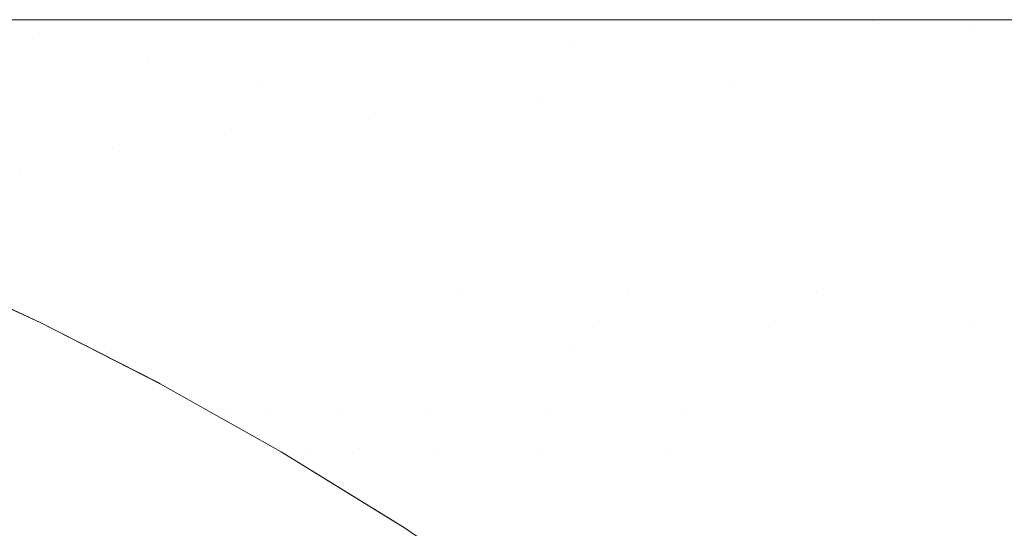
# Model space of a CAD drawing. Header units: centimetres. Extents: x -17.1 to 18.2, y 3.4 to 5.2.
# Tile 168 of 256: x -5.27786 to -5.26227, y 5.19216 to 5.20021. Entities that reach past the tile are written whole.
import ezdxf

# ---------------------------------------------------------------- set-up
doc = ezdxf.new("R2010")
doc.units = ezdxf.units.CM
doc.header["$LTSCALE"] = 2.54
doc.layers.add('Lucido design-1', color=7, linetype='Continuous')

# ---------------------------------------------------------------- blocks, each defined once
blk = doc.blocks.new('Gruppo-4-1')
at = {"color": 7, "linetype": 'Continuous', "lineweight": 9}
for points, invisible_edges in [([(18.147234, 5.200144, -1872.31239), (18.147234, 5.200212, -1872.315514), (-17.020308, 5.200212, -1872.315514), (-17.020308, 5.200144, -1872.31239)], 8), ([(-17.020308, 5.200212, -1872.315514), (6.292262, 5.200212, -1872.515514), (-5.165337, 5.200212, -1872.515514)], 9), ([(-5.165337, 5.200212, -1872.515514), (-5.16604, 5.200212, -1872.515517), (-17.020308, 5.200212, -1872.315514)], 10), ([(-5.16604, 5.200212, -1872.515517), (-5.16949, 5.200212, -1872.515612), (-17.020308, 5.200212, -1872.315514)], 10), ([(6.292262, 5.200212, -1872.515514), (-17.020308, 5.200212, -1872.315514), (18.147234, 5.200212, -1872.315514)], 9), ([(-17.020308, 5.200212, -1872.315514), (-5.173109, 5.200212, -1872.515859), (-5.173872, 5.200212, -1872.515942)], 9), ([(-5.16949, 5.200212, -1872.515612), (-5.173109, 5.200212, -1872.515859), (-17.020308, 5.200212, -1872.315514)], 10), ([(-5.173872, 5.200212, -1872.515942), (-5.176745, 5.200212, -1872.516257), (-17.020308, 5.200212, -1872.315514)], 10), ([(-5.176745, 5.200212, -1872.516257), (-5.180403, 5.200212, -1872.516812), (-17.020308, 5.200212, -1872.315514)], 10), ([(-5.180403, 5.200212, -1872.516812), (-5.184086, 5.200212, -1872.517528), (-17.020308, 5.200212, -1872.315514)], 10), ([(-5.184086, 5.200212, -1872.517528), (-5.1878, 5.200212, -1872.518411), (-17.020308, 5.200212, -1872.315514)], 10), ([(-5.1878, 5.200212, -1872.518411), (-5.191547, 5.200212, -1872.519469), (-17.020308, 5.200212, -1872.315514)], 10), ([(-5.191547, 5.200212, -1872.519469), (-5.195333, 5.200212, -1872.52071), (-17.020308, 5.200212, -1872.315514)], 10), ([(-5.195333, 5.200212, -1872.52071), (-5.19916, 5.200212, -1872.522144), (-17.020308, 5.200212, -1872.315514)], 10), ([(-5.19916, 5.200212, -1872.522144), (-5.203033, 5.200212, -1872.523784), (-17.020308, 5.200212, -1872.315514)], 10), ([(-5.203033, 5.200212, -1872.523784), (-5.206954, 5.200212, -1872.525642), (-17.020308, 5.200212, -1872.315514)], 10), ([(-5.206954, 5.200212, -1872.525642), (-5.210927, 5.200212, -1872.527734), (-17.020308, 5.200212, -1872.315514)], 10), ([(-5.210927, 5.200212, -1872.527734), (-5.214954, 5.200212, -1872.530076), (-17.020308, 5.200212, -1872.315514)], 10), ([(-5.214954, 5.200212, -1872.530076), (-5.219036, 5.200212, -1872.532687), (-17.020308, 5.200212, -1872.315514)], 10), ([(-5.219036, 5.200212, -1872.532687), (-5.223174, 5.200212, -1872.535588), (-17.020308, 5.200212, -1872.315514)], 10), ([(-5.223174, 5.200212, -1872.535588), (-5.227368, 5.200212, -1872.538801), (-17.020308, 5.200212, -1872.315514)], 10), ([(-5.227368, 5.200212, -1872.538801), (-5.231614, 5.200212, -1872.542352), (-17.020308, 5.200212, -1872.315514)], 10), ([(-5.231614, 5.200212, -1872.542352), (-5.235911, 5.200212, -1872.546267), (-17.020308, 5.200212, -1872.315514)], 10), ([(-5.235911, 5.200212, -1872.546267), (-5.240251, 5.200212, -1872.550574), (-17.020308, 5.200212, -1872.315514)], 10), ([(-17.020308, 5.200212, -1872.315514), (-5.253434, 5.200212, -1872.566163), (-5.25783, 5.200212, -1872.57235)], 9), ([(-5.240251, 5.200212, -1872.550574), (-5.244627, 5.200212, -1872.555306), (-17.020308, 5.200212, -1872.315514)], 10), ([(-5.25783, 5.200212, -1872.57235), (-5.262055, 5.200212, -1872.578864), (-17.020308, 5.200212, -1872.315514)], 10), ([(-5.262055, 5.200212, -1872.578864), (-5.265101, 5.200212, -1872.584026), (-5.26636, 5.200212, -1872.586159), (-17.020308, 5.200212, -1872.315514)], 12), ([(-5.244627, 5.200212, -1872.555306), (-5.244807, 5.200212, -1872.555518), (-5.249026, 5.200212, -1872.560491), (-17.020308, 5.200212, -1872.315514)], 12), ([(-5.249026, 5.200212, -1872.560491), (-5.253434, 5.200212, -1872.566163), (-17.020308, 5.200212, -1872.315514)], 10), ([(-17.020308, 5.200212, -1872.915514), (-17.020308, 5.200212, -1872.315514), (-5.274647, 5.200212, -1872.60256), (-5.278548, 5.200212, -1872.61169)], 10), ([(-5.26636, 5.200212, -1872.586159), (-5.27057, 5.200212, -1872.594052), (-17.020308, 5.200212, -1872.315514)], 10), ([(-5.27057, 5.200212, -1872.594052), (-5.274647, 5.200212, -1872.60256), (-17.020308, 5.200212, -1872.315514)], 10), ([(-17.020308, 5.200144, -1872.31239), (-17.020308, 5.200117, -1872.311152), (18.147234, 5.200117, -1872.311152), (18.147234, 5.200144, -1872.31239)], 10), ([(18.147234, 5.200117, -1872.311152), (-17.020308, 5.200117, -1872.311152), (-17.020308, 5.199831, -1872.306798), (18.147234, 5.199831, -1872.306798)], 5), ([(-5.264354, 5.2002, -1872.585035), (-5.281298, 5.2002, -1872.622132), (-5.278548, 5.200212, -1872.61169), (-5.274647, 5.200212, -1872.60256)], 11), ([(-5.264354, 5.2002, -1872.585035), (-5.263575, 5.200163, -1872.586061), (-5.280385, 5.200163, -1872.622867), (-5.281298, 5.2002, -1872.622132)], 15), ([(-5.279473, 5.200102, -1872.623601), (-5.280385, 5.200163, -1872.622867), (-5.263575, 5.200163, -1872.586061), (-5.262796, 5.200102, -1872.587088)], 15), ([(-5.262796, 5.200102, -1872.587088), (-5.262018, 5.200017, -1872.588113), (-5.278562, 5.200017, -1872.624335), (-5.279473, 5.200102, -1872.623601)], 15), ([(-5.274647, 5.200212, -1872.60256), (-5.27057, 5.200212, -1872.594052), (-5.264354, 5.2002, -1872.585035)], 10), ([(-5.27057, 5.200212, -1872.594052), (-5.26636, 5.200212, -1872.586159), (-5.264354, 5.2002, -1872.585035)], 10), ([(-5.26636, 5.200212, -1872.586159), (-5.265101, 5.200212, -1872.584026), (-5.264354, 5.2002, -1872.585035)], 10), ([(-5.264354, 5.2002, -1872.585035), (-5.265101, 5.200212, -1872.584026), (-5.262055, 5.200212, -1872.578864)], 9), ([(-5.262055, 5.200212, -1872.578864), (-5.25783, 5.200212, -1872.57235), (-5.24357, 5.200163, -1872.558013), (-5.264354, 5.2002, -1872.585035)], 14), ([(-5.24357, 5.200163, -1872.558013), (-5.263575, 5.200163, -1872.586061), (-5.264354, 5.2002, -1872.585035)], 11), ([(-5.262796, 5.200102, -1872.587088), (-5.263575, 5.200163, -1872.586061), (-5.24357, 5.200163, -1872.558013), (-5.24295, 5.200102, -1872.559262)], 15), ([(-5.262796, 5.200102, -1872.587088), (-5.24295, 5.200102, -1872.559262), (-5.252428, 5.200017, -1872.573214)], 11), ([(-5.252428, 5.200017, -1872.573214), (-5.262018, 5.200017, -1872.588113), (-5.262796, 5.200102, -1872.587088)], 11), ([(-5.288712, 5.199907, -1872.668203), (-5.289711, 5.200017, -1872.66782), (-5.278562, 5.200017, -1872.624335), (-5.277653, 5.199907, -1872.625067)], 15), ([(-5.277653, 5.199907, -1872.625067), (-5.278562, 5.200017, -1872.624335), (-5.262018, 5.200017, -1872.588113), (-5.261241, 5.199907, -1872.589136)], 15), ([(18.147234, 5.199831, -1872.306798), (-17.020308, 5.199831, -1872.306798), (-17.020308, 5.199356, -1872.302461), (18.147234, 5.199356, -1872.302461)], 5), ([(-5.277653, 5.199907, -1872.625067), (-5.276745, 5.199774, -1872.625798), (-5.287714, 5.199774, -1872.668586), (-5.288712, 5.199907, -1872.668203)], 15), ([(-5.286633, 5.199604, -1872.668982), (-5.287714, 5.199774, -1872.668586), (-5.276745, 5.199774, -1872.625798), (-5.275839, 5.199616, -1872.626528)], 15), ([(-5.269132, 5.199774, -1872.606961), (-5.277653, 5.199907, -1872.625067), (-5.261241, 5.199907, -1872.589136)], 11), ([(-5.269132, 5.199774, -1872.606961), (-5.276745, 5.199774, -1872.625798), (-5.277653, 5.199907, -1872.625067)], 11), ([(-5.275839, 5.199616, -1872.626528), (-5.276745, 5.199774, -1872.625798), (-5.269132, 5.199774, -1872.606961), (-5.268288, 5.199616, -1872.607844)], 15), ([(-5.261241, 5.199907, -1872.589136), (-5.260466, 5.199774, -1872.590158), (-5.269132, 5.199774, -1872.606961)], 11), ([(-5.268288, 5.199616, -1872.607844), (-5.269132, 5.199774, -1872.606961), (-5.260466, 5.199774, -1872.590158), (-5.259692, 5.199616, -1872.591178)], 15), ([(-5.281111, 5.199434, -1872.647572), (-5.286633, 5.199604, -1872.668982), (-5.275839, 5.199616, -1872.626528)], 11), ([(-5.275839, 5.199616, -1872.626528), (-5.274935, 5.199434, -1872.627256), (-5.281111, 5.199434, -1872.647572)], 11), ([(-5.268288, 5.199616, -1872.607844), (-5.267446, 5.199434, -1872.608725), (-5.274935, 5.199434, -1872.627256), (-5.275839, 5.199616, -1872.626528)], 15), ([(-5.259692, 5.199616, -1872.591178), (-5.258921, 5.199434, -1872.592194), (-5.267446, 5.199434, -1872.608725), (-5.268288, 5.199616, -1872.607844)], 15), ([(18.147234, 5.199356, -1872.302461), (-17.020308, 5.199356, -1872.302461), (-17.020308, 5.198693, -1872.298149), (18.147234, 5.198693, -1872.298149)], 5), ([(-5.280159, 5.199228, -1872.64813), (-5.281111, 5.199434, -1872.647572), (-5.274935, 5.199434, -1872.627256), (-5.274034, 5.199228, -1872.627981)], 15), ([(-5.274034, 5.199228, -1872.627981), (-5.274935, 5.199434, -1872.627256), (-5.267446, 5.199434, -1872.608725), (-5.266607, 5.199228, -1872.609603)], 15), ([(-5.266607, 5.199228, -1872.609603), (-5.267446, 5.199434, -1872.608725), (-5.258921, 5.199434, -1872.592194), (-5.258151, 5.199228, -1872.593208)], 15), ([(-5.274034, 5.199228, -1872.627981), (-5.273136, 5.198999, -1872.628705), (-5.27921, 5.198999, -1872.648687), (-5.280159, 5.199228, -1872.64813)], 15), ([(-5.269598, 5.198999, -1872.619356), (-5.274034, 5.199228, -1872.627981), (-5.266607, 5.199228, -1872.609603)], 11), ([(-5.269598, 5.198999, -1872.619356), (-5.273136, 5.198999, -1872.628705), (-5.274034, 5.199228, -1872.627981)], 11), ([(-5.266607, 5.199228, -1872.609603), (-5.26577, 5.198999, -1872.610478), (-5.269598, 5.198999, -1872.619356)], 11), ([(-5.261687, 5.198999, -1872.602093), (-5.266607, 5.199228, -1872.609603), (-5.258151, 5.199228, -1872.593208)], 11), ([(-5.261687, 5.198999, -1872.602093), (-5.26577, 5.198999, -1872.610478), (-5.266607, 5.199228, -1872.609603)], 11), ([(-5.278265, 5.198746, -1872.649242), (-5.27921, 5.198999, -1872.648687), (-5.273136, 5.198999, -1872.628705), (-5.272241, 5.198746, -1872.629425)], 15), ([(-5.272241, 5.198746, -1872.629425), (-5.273136, 5.198999, -1872.628705), (-5.269598, 5.198999, -1872.619356), (-5.268732, 5.198746, -1872.620154)], 15), ([(-5.268732, 5.198746, -1872.620154), (-5.269598, 5.198999, -1872.619356), (-5.26577, 5.198999, -1872.610478), (-5.264936, 5.198746, -1872.61135)], 15), ([(-5.264936, 5.198746, -1872.61135), (-5.26577, 5.198999, -1872.610478), (-5.261687, 5.198999, -1872.602093), (-5.260888, 5.198746, -1872.603035)], 15), ([(18.147234, 5.198693, -1872.298149), (-17.020308, 5.198693, -1872.298149), (-17.020308, 5.197842, -1872.29387), (18.147234, 5.197842, -1872.29387)], 5), ([(-5.278265, 5.198746, -1872.649242), (-5.277324, 5.19847, -1872.649794), (-5.281788, 5.19847, -1872.670858), (-5.282767, 5.198746, -1872.670483)], 15), ([(-5.274511, 5.19847, -1872.63977), (-5.278265, 5.198746, -1872.649242), (-5.272241, 5.198746, -1872.629425)], 11), ([(-5.274511, 5.19847, -1872.63977), (-5.277324, 5.19847, -1872.649794), (-5.278265, 5.198746, -1872.649242)], 11), ([(-5.272241, 5.198746, -1872.629425), (-5.27135, 5.19847, -1872.630143), (-5.274511, 5.19847, -1872.63977)], 11), ([(-5.268732, 5.198746, -1872.620154), (-5.26787, 5.19847, -1872.620949), (-5.27135, 5.19847, -1872.630143), (-5.272241, 5.198746, -1872.629425)], 15), ([(-5.264936, 5.198746, -1872.61135), (-5.264106, 5.19847, -1872.612218), (-5.26787, 5.19847, -1872.620949), (-5.268732, 5.198746, -1872.620154)], 15), ([(-5.260888, 5.198746, -1872.603035), (-5.260091, 5.19847, -1872.603973), (-5.264106, 5.19847, -1872.612218), (-5.264936, 5.198746, -1872.61135)], 15), ([(-5.280813, 5.19817, -1872.671232), (-5.281788, 5.19847, -1872.670858), (-5.277324, 5.19847, -1872.649794), (-5.276386, 5.19817, -1872.650345)], 15), ([(-5.276386, 5.19817, -1872.650345), (-5.277324, 5.19847, -1872.649794), (-5.274511, 5.19847, -1872.63977), (-5.273597, 5.19817, -1872.640404)], 15), ([(-5.273597, 5.19817, -1872.640404), (-5.274511, 5.19847, -1872.63977), (-5.27135, 5.19847, -1872.630143), (-5.270462, 5.19817, -1872.630858)], 15), ([(-5.270462, 5.19817, -1872.630858), (-5.27135, 5.19847, -1872.630143), (-5.26787, 5.19847, -1872.620949), (-5.267012, 5.19817, -1872.621741)], 15), ([(-5.267012, 5.19817, -1872.621741), (-5.26787, 5.19847, -1872.620949), (-5.264106, 5.19847, -1872.612218), (-5.263279, 5.19817, -1872.613083)], 15), ([(-5.263279, 5.19817, -1872.613083), (-5.264106, 5.19847, -1872.612218), (-5.260091, 5.19847, -1872.603973), (-5.259298, 5.19817, -1872.604906)], 15), ([(-5.277847, 5.197848, -1872.661098), (-5.280813, 5.19817, -1872.671232), (-5.276386, 5.19817, -1872.650345)], 11), ([(-5.277847, 5.197848, -1872.661098), (-5.279843, 5.197848, -1872.671604), (-5.280813, 5.19817, -1872.671232)], 11), ([(-5.276386, 5.19817, -1872.650345), (-5.275453, 5.197848, -1872.650892), (-5.277847, 5.197848, -1872.661098)], 11), ([(-5.273597, 5.19817, -1872.640404), (-5.272688, 5.197848, -1872.641035), (-5.275453, 5.197848, -1872.650892), (-5.276386, 5.19817, -1872.650345)], 15), ([(-5.270462, 5.19817, -1872.630858), (-5.269579, 5.197848, -1872.631569), (-5.272688, 5.197848, -1872.641035), (-5.273597, 5.19817, -1872.640404)], 15), ([(-5.267012, 5.19817, -1872.621741), (-5.266158, 5.197848, -1872.622529), (-5.269579, 5.197848, -1872.631569), (-5.270462, 5.19817, -1872.630858)], 15), ([(-5.263279, 5.19817, -1872.613083), (-5.262457, 5.197848, -1872.613943), (-5.266158, 5.197848, -1872.622529), (-5.267012, 5.19817, -1872.621741)], 15), ([(-5.259298, 5.19817, -1872.604906), (-5.258508, 5.197848, -1872.605835), (-5.262457, 5.197848, -1872.613943), (-5.263279, 5.19817, -1872.613083)], 15), ([(18.147234, 5.197842, -1872.29387), (-17.020308, 5.197842, -1872.29387), (-17.020308, 5.196805, -1872.289632), (18.147234, 5.196805, -1872.289632)], 5), ([(-5.278878, 5.197503, -1872.671974), (-5.279843, 5.197848, -1872.671604), (-5.277847, 5.197848, -1872.661098), (-5.276899, 5.197503, -1872.661556)], 15), ([(-5.276899, 5.197503, -1872.661556), (-5.277847, 5.197848, -1872.661098), (-5.275453, 5.197848, -1872.650892), (-5.274525, 5.197503, -1872.651437)], 15), ([(-5.274525, 5.197503, -1872.651437), (-5.275453, 5.197848, -1872.650892), (-5.272688, 5.197848, -1872.641035), (-5.271783, 5.197503, -1872.641663)], 15), ([(-5.271783, 5.197503, -1872.641663), (-5.272688, 5.197848, -1872.641035), (-5.269579, 5.197848, -1872.631569), (-5.2687, 5.197503, -1872.632276)], 15), ([(-5.2687, 5.197503, -1872.632276), (-5.269579, 5.197848, -1872.631569), (-5.266158, 5.197848, -1872.622529), (-5.265308, 5.197503, -1872.623312)], 15), ([(-5.265308, 5.197503, -1872.623312), (-5.266158, 5.197848, -1872.622529), (-5.262457, 5.197848, -1872.613943), (-5.261638, 5.197503, -1872.614799)], 15), ([(-5.261638, 5.197503, -1872.614799), (-5.262457, 5.197848, -1872.613943), (-5.258508, 5.197848, -1872.605835), (-5.257723, 5.197503, -1872.60676)], 15), ([(-5.276899, 5.197503, -1872.661556), (-5.275955, 5.197135, -1872.662013), (-5.277918, 5.197135, -1872.672342), (-5.278878, 5.197503, -1872.671974)], 15), ([(-5.274525, 5.197503, -1872.651437), (-5.273602, 5.197135, -1872.651978), (-5.275955, 5.197135, -1872.662013), (-5.276899, 5.197503, -1872.661556)], 15), ([(-5.271783, 5.197503, -1872.641663), (-5.270883, 5.197135, -1872.642287), (-5.273602, 5.197135, -1872.651978), (-5.274525, 5.197503, -1872.651437)], 15), ([(-5.2687, 5.197503, -1872.632276), (-5.267827, 5.197135, -1872.63298), (-5.270883, 5.197135, -1872.642287), (-5.271783, 5.197503, -1872.641663)], 15), ([(-5.265308, 5.197503, -1872.623312), (-5.264463, 5.197135, -1872.624092), (-5.267827, 5.197135, -1872.63298), (-5.2687, 5.197503, -1872.632276)], 15), ([(-5.261638, 5.197503, -1872.614799), (-5.260824, 5.197135, -1872.615651), (-5.264463, 5.197135, -1872.624092), (-5.265308, 5.197503, -1872.623312)], 15), ([(-5.2785, 5.196745, -1872.683192), (-5.279468, 5.197135, -1872.682916), (-5.277918, 5.197135, -1872.672342), (-5.276964, 5.196745, -1872.672708)], 15), ([(-5.276964, 5.196745, -1872.672708), (-5.277918, 5.197135, -1872.672342), (-5.275955, 5.197135, -1872.662013), (-5.275018, 5.196745, -1872.662466)], 15), ([(-5.275018, 5.196745, -1872.662466), (-5.275955, 5.197135, -1872.662013), (-5.273602, 5.197135, -1872.651978), (-5.272684, 5.196745, -1872.652517)], 15), ([(-5.272684, 5.196745, -1872.652517), (-5.273602, 5.197135, -1872.651978), (-5.270883, 5.197135, -1872.642287), (-5.269988, 5.196745, -1872.642908)], 15), ([(-5.269988, 5.196745, -1872.642908), (-5.270883, 5.197135, -1872.642287), (-5.267827, 5.197135, -1872.63298), (-5.266958, 5.196745, -1872.63368)], 15), ([(-5.266958, 5.196745, -1872.63368), (-5.267827, 5.197135, -1872.63298), (-5.264463, 5.197135, -1872.624092), (-5.263623, 5.196745, -1872.624867)], 15), ([(-5.263623, 5.196745, -1872.624867), (-5.264463, 5.197135, -1872.624092), (-5.260824, 5.197135, -1872.615651), (-5.260014, 5.196745, -1872.616497)], 15), ([(18.147234, 5.196805, -1872.289632), (-17.020308, 5.196805, -1872.289632), (-17.020308, 5.195584, -1872.285443), (18.147234, 5.195584, -1872.285443)], 5), ([(-5.2785, 5.196745, -1872.683192), (-5.277539, 5.196334, -1872.683467), (-5.27864, 5.196334, -1872.694045), (-5.279611, 5.196745, -1872.693861)], 15), ([(-5.276964, 5.196745, -1872.672708), (-5.276015, 5.196334, -1872.673072), (-5.277539, 5.196334, -1872.683467), (-5.2785, 5.196745, -1872.683192)], 15), ([(-5.275018, 5.196745, -1872.662466), (-5.274086, 5.196334, -1872.662917), (-5.276015, 5.196334, -1872.673072), (-5.276964, 5.196745, -1872.672708)], 15), ([(-5.272684, 5.196745, -1872.652517), (-5.271772, 5.196334, -1872.653052), (-5.274086, 5.196334, -1872.662917), (-5.275018, 5.196745, -1872.662466)], 15), ([(-5.269988, 5.196745, -1872.642908), (-5.269099, 5.196334, -1872.643525), (-5.271772, 5.196334, -1872.653052), (-5.272684, 5.196745, -1872.652517)], 15), ([(-5.266958, 5.196745, -1872.63368), (-5.266094, 5.196334, -1872.634375), (-5.269099, 5.196334, -1872.643525), (-5.269988, 5.196745, -1872.642908)], 15), ([(-5.263623, 5.196745, -1872.624867), (-5.262787, 5.196334, -1872.625637), (-5.266094, 5.196334, -1872.634375), (-5.266958, 5.196745, -1872.63368)], 15), ([(-5.260014, 5.196745, -1872.616497), (-5.25921, 5.196334, -1872.617339), (-5.262787, 5.196334, -1872.625637), (-5.263623, 5.196745, -1872.624867)], 15), ([(-5.278336, 5.1959, -1872.70484), (-5.279306, 5.196334, -1872.704748), (-5.27864, 5.196334, -1872.694045), (-5.277676, 5.1959, -1872.694228)], 15), ([(-5.277676, 5.1959, -1872.694228), (-5.27864, 5.196334, -1872.694045), (-5.277539, 5.196334, -1872.683467), (-5.276584, 5.1959, -1872.68374)], 15), ([(-5.276584, 5.1959, -1872.68374), (-5.277539, 5.196334, -1872.683467), (-5.276015, 5.196334, -1872.673072), (-5.275073, 5.1959, -1872.673433)], 15), ([(-5.275073, 5.1959, -1872.673433), (-5.276015, 5.196334, -1872.673072), (-5.274086, 5.196334, -1872.662917), (-5.27316, 5.1959, -1872.663365)], 15), ([(-5.27316, 5.1959, -1872.663365), (-5.274086, 5.196334, -1872.662917), (-5.271772, 5.196334, -1872.653052), (-5.270866, 5.1959, -1872.653584)], 15), ([(-5.270866, 5.1959, -1872.653584), (-5.271772, 5.196334, -1872.653052), (-5.269099, 5.196334, -1872.643525), (-5.268216, 5.1959, -1872.644138)], 15), ([(-5.268216, 5.1959, -1872.644138), (-5.269099, 5.196334, -1872.643525), (-5.266094, 5.196334, -1872.634375), (-5.265237, 5.1959, -1872.635066)], 15), ([(-5.265237, 5.1959, -1872.635066), (-5.266094, 5.196334, -1872.634375), (-5.262787, 5.196334, -1872.625637), (-5.261958, 5.1959, -1872.626402)], 15), ([(-5.261958, 5.1959, -1872.626402), (-5.262787, 5.196334, -1872.625637), (-5.25921, 5.196334, -1872.617339), (-5.258411, 5.1959, -1872.618175)], 15), ([(-5.279422, 5.196287, -1872.715514), (-5.277537, 5.195419, -1872.715514), (-5.277537, 5.195419, -1872.915514), (-5.278561, 5.195891, -1872.915514)], 10), ([(-5.278336, 5.1959, -1872.70484), (-5.277372, 5.195446, -1872.704931), (-5.277537, 5.195419, -1872.715514), (-5.279422, 5.196287, -1872.715514)], 11), ([(-5.278559, 5.195889, -1872.917076), (-5.277594, 5.195434, -1872.917076), (-5.277601, 5.195399, -1872.918638), (-5.278566, 5.195854, -1872.918638)], 15), ([(-5.278561, 5.195891, -1872.915514), (-5.277537, 5.195419, -1872.915514), (-5.277594, 5.195434, -1872.917076), (-5.278559, 5.195889, -1872.917076)], 14), ([(-5.277676, 5.1959, -1872.694228), (-5.276718, 5.195446, -1872.69441), (-5.277372, 5.195446, -1872.704931), (-5.278336, 5.1959, -1872.70484)], 15), ([(-5.276584, 5.1959, -1872.68374), (-5.275635, 5.195446, -1872.684011), (-5.276718, 5.195446, -1872.69441), (-5.277676, 5.1959, -1872.694228)], 15), ([(-5.275073, 5.1959, -1872.673433), (-5.274137, 5.195446, -1872.673792), (-5.275635, 5.195446, -1872.684011), (-5.276584, 5.1959, -1872.68374)], 15), ([(-5.27316, 5.1959, -1872.663365), (-5.272241, 5.195446, -1872.663809), (-5.274137, 5.195446, -1872.673792), (-5.275073, 5.1959, -1872.673433)], 15), ([(-5.270866, 5.1959, -1872.653584), (-5.269966, 5.195446, -1872.654112), (-5.272241, 5.195446, -1872.663809), (-5.27316, 5.1959, -1872.663365)], 15), ([(-5.268695, 5.195446, -1872.649385), (-5.270866, 5.1959, -1872.653584), (-5.268216, 5.1959, -1872.644138)], 11), ([(-5.268695, 5.195446, -1872.649385), (-5.269966, 5.195446, -1872.654112), (-5.270866, 5.1959, -1872.653584)], 11), ([(-5.268216, 5.1959, -1872.644138), (-5.267339, 5.195446, -1872.644746), (-5.268695, 5.195446, -1872.649385)], 11), ([(-5.265901, 5.195446, -1872.6402), (-5.268216, 5.1959, -1872.644138), (-5.265237, 5.1959, -1872.635066)], 11), ([(-5.265901, 5.195446, -1872.6402), (-5.267339, 5.195446, -1872.644746), (-5.268216, 5.1959, -1872.644138)], 11), ([(-5.265237, 5.1959, -1872.635066), (-5.264385, 5.195446, -1872.635752), (-5.265901, 5.195446, -1872.6402)], 11), ([(-5.262795, 5.195446, -1872.631404), (-5.265237, 5.1959, -1872.635066), (-5.261958, 5.1959, -1872.626402)], 11), ([(-5.262795, 5.195446, -1872.631404), (-5.264385, 5.195446, -1872.635752), (-5.265237, 5.1959, -1872.635066)], 11), ([(-5.261958, 5.1959, -1872.626402), (-5.261134, 5.195446, -1872.627162), (-5.262795, 5.195446, -1872.631404)], 11), ([(-5.278594, 5.195714, -1872.921758), (-5.277631, 5.19526, -1872.921758), (-5.277653, 5.195155, -1872.923315), (-5.278615, 5.195609, -1872.923315)], 15), ([(-5.278578, 5.195795, -1872.920199), (-5.277613, 5.195341, -1872.920199), (-5.277631, 5.19526, -1872.921758), (-5.278594, 5.195714, -1872.921758)], 15), ([(-5.278566, 5.195854, -1872.918638), (-5.277601, 5.195399, -1872.918638), (-5.277613, 5.195341, -1872.920199), (-5.278578, 5.195795, -1872.920199)], 15), ([(18.147234, 5.195584, -1872.285443), (-17.020308, 5.195584, -1872.285443), (-17.020308, 5.194181, -1872.281312), (18.147234, 5.194181, -1872.281312)], 5), ([(-5.278615, 5.195609, -1872.923315), (-5.277653, 5.195155, -1872.923315), (-5.27768, 5.195028, -1872.924868), (-5.278641, 5.195481, -1872.924868)], 15), ([(-5.278641, 5.195481, -1872.924868), (-5.27768, 5.195028, -1872.924868), (-5.277712, 5.194878, -1872.926419), (-5.278671, 5.19533, -1872.926419)], 15), ([(-5.277613, 5.195341, -1872.920199), (-5.277601, 5.195399, -1872.918638), (-5.275692, 5.194427, -1872.918638), (-5.275706, 5.19437, -1872.920199)], 15), ([(-5.275684, 5.194462, -1872.917076), (-5.275692, 5.194427, -1872.918638), (-5.277601, 5.195399, -1872.918638), (-5.277594, 5.195434, -1872.917076)], 15), ([(-5.277594, 5.195434, -1872.917076), (-5.277537, 5.195419, -1872.915514), (-5.275682, 5.194472, -1872.915514), (-5.275684, 5.194462, -1872.917076)], 13), ([(-5.277537, 5.195419, -1872.715514), (-5.277372, 5.195446, -1872.704931), (-5.276416, 5.19497, -1872.705021)], 11), ([(-5.277537, 5.195419, -1872.715514), (-5.275636, 5.194449, -1872.715514), (-5.275636, 5.194449, -1872.915514), (-5.275682, 5.194472, -1872.915514)], 10), ([(-5.275682, 5.194472, -1872.915514), (-5.277537, 5.195419, -1872.915514), (-5.277537, 5.195419, -1872.715514)], 10), ([(-5.276416, 5.19497, -1872.705021), (-5.275466, 5.194473, -1872.705111), (-5.275636, 5.194449, -1872.715514), (-5.277537, 5.195419, -1872.715514)], 11), ([(-5.276416, 5.19497, -1872.705021), (-5.277372, 5.195446, -1872.704931), (-5.276718, 5.195446, -1872.69441), (-5.275767, 5.19497, -1872.69459)], 15), ([(-5.275767, 5.19497, -1872.69459), (-5.276718, 5.195446, -1872.69441), (-5.275635, 5.195446, -1872.684011), (-5.274693, 5.19497, -1872.68428)], 15), ([(-5.274693, 5.19497, -1872.68428), (-5.275635, 5.195446, -1872.684011), (-5.274137, 5.195446, -1872.673792), (-5.273208, 5.19497, -1872.674148)], 15), ([(-5.273208, 5.19497, -1872.674148), (-5.274137, 5.195446, -1872.673792), (-5.272241, 5.195446, -1872.663809), (-5.271328, 5.19497, -1872.664251)], 15), ([(-5.271328, 5.19497, -1872.664251), (-5.272241, 5.195446, -1872.663809), (-5.269966, 5.195446, -1872.654112), (-5.269073, 5.19497, -1872.654636)], 15), ([(-5.269073, 5.19497, -1872.654636), (-5.269966, 5.195446, -1872.654112), (-5.268695, 5.195446, -1872.649385), (-5.266937, 5.194473, -1872.65051)], 15), ([(-5.268695, 5.195446, -1872.649385), (-5.267339, 5.195446, -1872.644746), (-5.265603, 5.194473, -1872.64595), (-5.266937, 5.194473, -1872.65051)], 15), ([(-5.26419, 5.194473, -1872.641482), (-5.265603, 5.194473, -1872.64595), (-5.267339, 5.195446, -1872.644746), (-5.265901, 5.195446, -1872.6402)], 15), ([(-5.265901, 5.195446, -1872.6402), (-5.264385, 5.195446, -1872.635752), (-5.2627, 5.194473, -1872.637109), (-5.26419, 5.194473, -1872.641482)], 15), ([(-5.261137, 5.194473, -1872.632835), (-5.2627, 5.194473, -1872.637109), (-5.264385, 5.195446, -1872.635752), (-5.262795, 5.195446, -1872.631404)], 15), ([(-5.262795, 5.195446, -1872.631404), (-5.261134, 5.195446, -1872.627162), (-5.259504, 5.194473, -1872.628665), (-5.261137, 5.194473, -1872.632835)], 15), ([(-5.278671, 5.19533, -1872.926419), (-5.277712, 5.194878, -1872.926419), (-5.277748, 5.194704, -1872.927965), (-5.278706, 5.195156, -1872.927965)], 15), ([(-5.277653, 5.195155, -1872.923315), (-5.277631, 5.19526, -1872.921758), (-5.275725, 5.194289, -1872.921758), (-5.275749, 5.194186, -1872.923315)], 15), ([(-5.275706, 5.19437, -1872.920199), (-5.275725, 5.194289, -1872.921758), (-5.277631, 5.19526, -1872.921758), (-5.277613, 5.195341, -1872.920199)], 15), ([(-5.278706, 5.195156, -1872.927965), (-5.277748, 5.194704, -1872.927965), (-5.27779, 5.194509, -1872.929507), (-5.278746, 5.194959, -1872.929507)], 15), ([(-5.275749, 5.194186, -1872.923315), (-5.275778, 5.19406, -1872.924868), (-5.27768, 5.195028, -1872.924868), (-5.277653, 5.195155, -1872.923315)], 15), ([(-5.278746, 5.194959, -1872.929507), (-5.27779, 5.194509, -1872.929507), (-5.277836, 5.19429, -1872.931044), (-5.27879, 5.194739, -1872.931044)], 15), ([(-5.277712, 5.194878, -1872.926419), (-5.27768, 5.195028, -1872.924868), (-5.275778, 5.19406, -1872.924868), (-5.275813, 5.193911, -1872.926419)], 15), ([(-5.275767, 5.19497, -1872.69459), (-5.274823, 5.194473, -1872.694769), (-5.275466, 5.194473, -1872.705111), (-5.276416, 5.19497, -1872.705021)], 15), ([(-5.274693, 5.19497, -1872.68428), (-5.273759, 5.194473, -1872.684547), (-5.274823, 5.194473, -1872.694769), (-5.275767, 5.19497, -1872.69459)], 15), ([(-5.273208, 5.19497, -1872.674148), (-5.272286, 5.194473, -1872.674502), (-5.273759, 5.194473, -1872.684547), (-5.274693, 5.19497, -1872.68428)], 15), ([(-5.271328, 5.19497, -1872.664251), (-5.270422, 5.194473, -1872.664689), (-5.272286, 5.194473, -1872.674502), (-5.273208, 5.19497, -1872.674148)], 15), ([(-5.269073, 5.19497, -1872.654636), (-5.268186, 5.194473, -1872.655157), (-5.270422, 5.194473, -1872.664689), (-5.271328, 5.19497, -1872.664251)], 15), ([(-5.266937, 5.194473, -1872.65051), (-5.268186, 5.194473, -1872.655157), (-5.269073, 5.19497, -1872.654636)], 11), ([(-5.275813, 5.193911, -1872.926419), (-5.275854, 5.19374, -1872.927965), (-5.277748, 5.194704, -1872.927965), (-5.277712, 5.194878, -1872.926419)], 15), ([(-5.27879, 5.194739, -1872.931044), (-5.277836, 5.19429, -1872.931044), (-5.277887, 5.194049, -1872.932576), (-5.278839, 5.194497, -1872.932576)], 15), ([(-5.27779, 5.194509, -1872.929507), (-5.277748, 5.194704, -1872.927965), (-5.275854, 5.19374, -1872.927965), (-5.275899, 5.193546, -1872.929507)], 15), ([(-5.275899, 5.193546, -1872.929507), (-5.27595, 5.19333, -1872.931044), (-5.277836, 5.19429, -1872.931044), (-5.27779, 5.194509, -1872.929507)], 15), ([(-5.273805, 5.193408, -1872.917076), (-5.273814, 5.193374, -1872.918638), (-5.275692, 5.194427, -1872.918638), (-5.275684, 5.194462, -1872.917076)], 15), ([(-5.275684, 5.194462, -1872.917076), (-5.275682, 5.194472, -1872.915514), (-5.275636, 5.194449, -1872.915514)], 9), ([(-5.275636, 5.194449, -1872.915514), (-5.273719, 5.19337, -1872.915514), (-5.273805, 5.193408, -1872.917076), (-5.275684, 5.194462, -1872.917076)], 14), ([(-5.274743, 5.193947, -1872.715514), (-5.275636, 5.194449, -1872.715514), (-5.275466, 5.194473, -1872.705111), (-5.274524, 5.193956, -1872.7052)], 14), ([(-5.274524, 5.193956, -1872.7052), (-5.275466, 5.194473, -1872.705111), (-5.274823, 5.194473, -1872.694769), (-5.273886, 5.193956, -1872.694946)], 15), ([(-5.273886, 5.193956, -1872.694946), (-5.274823, 5.194473, -1872.694769), (-5.273759, 5.194473, -1872.684547), (-5.272832, 5.193956, -1872.684811)], 15), ([(-5.272832, 5.193956, -1872.684811), (-5.273759, 5.194473, -1872.684547), (-5.272286, 5.194473, -1872.674502), (-5.271372, 5.193956, -1872.674853)], 15), ([(-5.271372, 5.193956, -1872.674853), (-5.272286, 5.194473, -1872.674502), (-5.270422, 5.194473, -1872.664689), (-5.269523, 5.193956, -1872.665123)], 15), ([(-5.269523, 5.193956, -1872.665123), (-5.270422, 5.194473, -1872.664689), (-5.268186, 5.194473, -1872.655157), (-5.267307, 5.193956, -1872.655673)], 15), ([(-5.267307, 5.193956, -1872.655673), (-5.268186, 5.194473, -1872.655157), (-5.266937, 5.194473, -1872.65051), (-5.265206, 5.19342, -1872.651617)], 15), ([(-5.266937, 5.194473, -1872.65051), (-5.265603, 5.194473, -1872.64595), (-5.263896, 5.19342, -1872.647135), (-5.265206, 5.19342, -1872.651617)], 15), ([(-5.262506, 5.19342, -1872.642743), (-5.263896, 5.19342, -1872.647135), (-5.265603, 5.194473, -1872.64595), (-5.26419, 5.194473, -1872.641482)], 15), ([(-5.26419, 5.194473, -1872.641482), (-5.2627, 5.194473, -1872.637109), (-5.261041, 5.19342, -1872.638444), (-5.262506, 5.19342, -1872.642743)], 15), ([(-5.259505, 5.19342, -1872.634243), (-5.261041, 5.19342, -1872.638444), (-5.2627, 5.194473, -1872.637109), (-5.261137, 5.194473, -1872.632835)], 15), ([(-5.273828, 5.193317, -1872.920199), (-5.273849, 5.193238, -1872.921758), (-5.275725, 5.194289, -1872.921758), (-5.275706, 5.19437, -1872.920199)], 15), ([(-5.275706, 5.19437, -1872.920199), (-5.275692, 5.194427, -1872.918638), (-5.273814, 5.193374, -1872.918638), (-5.273828, 5.193317, -1872.920199)], 15), ([(-5.273719, 5.19337, -1872.915514), (-5.275636, 5.194449, -1872.915514), (-5.274743, 5.193947, -1872.715514), (-5.273803, 5.193418, -1872.715514)], 10), ([(-5.275636, 5.194449, -1872.915514), (-5.275636, 5.194449, -1872.715514), (-5.274743, 5.193947, -1872.715514)], 9), ([(18.147234, 5.194181, -1872.281312), (-17.020308, 5.194181, -1872.281312), (-17.020308, 5.1926, -1872.277246), (18.147234, 5.1926, -1872.277246)], 5), ([(-5.277887, 5.194049, -1872.932576), (-5.277836, 5.19429, -1872.931044), (-5.27595, 5.19333, -1872.931044), (-5.276006, 5.193091, -1872.932576)], 15), ([(-5.273875, 5.193136, -1872.923315), (-5.273907, 5.193011, -1872.924868), (-5.275778, 5.19406, -1872.924868), (-5.275749, 5.194186, -1872.923315)], 15), ([(-5.275749, 5.194186, -1872.923315), (-5.275725, 5.194289, -1872.921758), (-5.273849, 5.193238, -1872.921758), (-5.273875, 5.193136, -1872.923315)], 15), ([(-5.276006, 5.193091, -1872.932576), (-5.276067, 5.192831, -1872.934101), (-5.277943, 5.193786, -1872.934101), (-5.277887, 5.194049, -1872.932576)], 15), ([(-5.275813, 5.193911, -1872.926419), (-5.275778, 5.19406, -1872.924868), (-5.273907, 5.193011, -1872.924868), (-5.273945, 5.192864, -1872.926419)], 15), ([(-5.273945, 5.192864, -1872.926419), (-5.273989, 5.192694, -1872.927965), (-5.275854, 5.19374, -1872.927965), (-5.275813, 5.193911, -1872.926419)], 15), ([(-5.273749, 5.19342, -1872.710397), (-5.274743, 5.193947, -1872.715514), (-5.274524, 5.193956, -1872.7052)], 11), ([(-5.273749, 5.19342, -1872.710397), (-5.273803, 5.193418, -1872.715514), (-5.274743, 5.193947, -1872.715514)], 9), ([(-5.274524, 5.193956, -1872.7052), (-5.27359, 5.19342, -1872.705288), (-5.273749, 5.19342, -1872.710397)], 11), ([(-5.273326, 5.19342, -1872.700194), (-5.274524, 5.193956, -1872.7052), (-5.273886, 5.193956, -1872.694946)], 11), ([(-5.273326, 5.19342, -1872.700194), (-5.27359, 5.19342, -1872.705288), (-5.274524, 5.193956, -1872.7052)], 11), ([(-5.272486, 5.19342, -1872.69008), (-5.273886, 5.193956, -1872.694946), (-5.272832, 5.193956, -1872.684811)], 11), ([(-5.273886, 5.193956, -1872.694946), (-5.272958, 5.19342, -1872.695122), (-5.273326, 5.19342, -1872.700194)], 11), ([(-5.272486, 5.19342, -1872.69008), (-5.272958, 5.19342, -1872.695122), (-5.273886, 5.193956, -1872.694946)], 11), ([(-5.272832, 5.193956, -1872.684811), (-5.271912, 5.19342, -1872.685074), (-5.272486, 5.19342, -1872.69008)], 11), ([(-5.271238, 5.19342, -1872.680112), (-5.272832, 5.193956, -1872.684811), (-5.271372, 5.193956, -1872.674853)], 11), ([(-5.271238, 5.19342, -1872.680112), (-5.271912, 5.19342, -1872.685074), (-5.272832, 5.193956, -1872.684811)], 11), ([(-5.271372, 5.193956, -1872.674853), (-5.270465, 5.19342, -1872.675201), (-5.271238, 5.19342, -1872.680112)], 11), ([(-5.269595, 5.19342, -1872.670346), (-5.271372, 5.193956, -1872.674853), (-5.269523, 5.193956, -1872.665123)], 11), ([(-5.269595, 5.19342, -1872.670346), (-5.270465, 5.19342, -1872.675201), (-5.271372, 5.193956, -1872.674853)], 11), ([(-5.269523, 5.193956, -1872.665123), (-5.268632, 5.19342, -1872.665555), (-5.269595, 5.19342, -1872.670346)], 11), ([(-5.267578, 5.19342, -1872.660832), (-5.269523, 5.193956, -1872.665123), (-5.267307, 5.193956, -1872.655673)], 11), ([(-5.267578, 5.19342, -1872.660832), (-5.268632, 5.19342, -1872.665555), (-5.269523, 5.193956, -1872.665123)], 11), ([(-5.267307, 5.193956, -1872.655673), (-5.266435, 5.19342, -1872.656185), (-5.267578, 5.19342, -1872.660832)], 11), ([(-5.265206, 5.19342, -1872.651617), (-5.266435, 5.19342, -1872.656185), (-5.267307, 5.193956, -1872.655673)], 11), ([(-5.278004, 5.193501, -1872.935619), (-5.277943, 5.193786, -1872.934101), (-5.276067, 5.192831, -1872.934101), (-5.276133, 5.192549, -1872.935619)], 15), ([(-5.275899, 5.193546, -1872.929507), (-5.275854, 5.19374, -1872.927965), (-5.273989, 5.192694, -1872.927965), (-5.274038, 5.192502, -1872.929507)], 15), ([(-5.274038, 5.192502, -1872.929507), (-5.274093, 5.192289, -1872.931044), (-5.27595, 5.19333, -1872.931044), (-5.275899, 5.193546, -1872.929507)], 15), ([(-5.276133, 5.192549, -1872.935619), (-5.276204, 5.192245, -1872.93713), (-5.278069, 5.193194, -1872.93713), (-5.278004, 5.193501, -1872.935619)], 15), ([(-5.273828, 5.193317, -1872.920199), (-5.273814, 5.193374, -1872.918638), (-5.271968, 5.192242, -1872.918638), (-5.271983, 5.192186, -1872.920199)], 15), ([(-5.271958, 5.192276, -1872.917076), (-5.271968, 5.192242, -1872.918638), (-5.273814, 5.193374, -1872.918638), (-5.273805, 5.193408, -1872.917076)], 15), ([(-5.273805, 5.193408, -1872.917076), (-5.273719, 5.19337, -1872.915514), (-5.271957, 5.192284, -1872.915514), (-5.271958, 5.192276, -1872.917076)], 13), ([(-5.273719, 5.19337, -1872.715514), (-5.273803, 5.193418, -1872.715514), (-5.273749, 5.19342, -1872.710397)], 10), ([(-5.273803, 5.193418, -1872.715514), (-5.273719, 5.19337, -1872.715514), (-5.273719, 5.19337, -1872.915514)], 10), ([(-5.273749, 5.19342, -1872.710397), (-5.271903, 5.192287, -1872.710484), (-5.271784, 5.192177, -1872.715514), (-5.273719, 5.19337, -1872.715514)], 11), ([(-5.273749, 5.19342, -1872.710397), (-5.27359, 5.19342, -1872.705288), (-5.271747, 5.192287, -1872.705462), (-5.271903, 5.192287, -1872.710484)], 15), ([(-5.273719, 5.19337, -1872.715514), (-5.271784, 5.192177, -1872.715514), (-5.271784, 5.192177, -1872.915514), (-5.271957, 5.192284, -1872.915514)], 10), ([(-5.271957, 5.192284, -1872.915514), (-5.273719, 5.19337, -1872.915514), (-5.273719, 5.19337, -1872.715514)], 10), ([(-5.271488, 5.192287, -1872.700455), (-5.271747, 5.192287, -1872.705462), (-5.27359, 5.19342, -1872.705288), (-5.273326, 5.19342, -1872.700194)], 15), ([(-5.273326, 5.19342, -1872.700194), (-5.272958, 5.19342, -1872.695122), (-5.271125, 5.192287, -1872.695469), (-5.271488, 5.192287, -1872.700455)], 15), ([(-5.270661, 5.192287, -1872.690513), (-5.271125, 5.192287, -1872.695469), (-5.272958, 5.19342, -1872.695122), (-5.272486, 5.19342, -1872.69008)], 15), ([(-5.272486, 5.19342, -1872.69008), (-5.271912, 5.19342, -1872.685074), (-5.270097, 5.192287, -1872.685592), (-5.270661, 5.192287, -1872.690513)], 15), ([(-5.269434, 5.192287, -1872.680715), (-5.270097, 5.192287, -1872.685592), (-5.271912, 5.19342, -1872.685074), (-5.271238, 5.19342, -1872.680112)], 15), ([(-5.271238, 5.19342, -1872.680112), (-5.270465, 5.19342, -1872.675201), (-5.268674, 5.192287, -1872.675887), (-5.269434, 5.192287, -1872.680715)], 15), ([(-5.26782, 5.192287, -1872.671115), (-5.268674, 5.192287, -1872.675887), (-5.270465, 5.19342, -1872.675201), (-5.269595, 5.19342, -1872.670346)], 15), ([(-5.269595, 5.19342, -1872.670346), (-5.268632, 5.19342, -1872.665555), (-5.266873, 5.192287, -1872.666405), (-5.26782, 5.192287, -1872.671115)], 15), ([(-5.265837, 5.192287, -1872.661763), (-5.266873, 5.192287, -1872.666405), (-5.268632, 5.19342, -1872.665555), (-5.267578, 5.19342, -1872.660832)], 15), ([(-5.267578, 5.19342, -1872.660832), (-5.266435, 5.19342, -1872.656185), (-5.264713, 5.192287, -1872.657195), (-5.265837, 5.192287, -1872.661763)], 15), ([(-5.263506, 5.192287, -1872.652705), (-5.264713, 5.192287, -1872.657195), (-5.266435, 5.19342, -1872.656185), (-5.265206, 5.19342, -1872.651617)], 15), ([(-5.265206, 5.19342, -1872.651617), (-5.263896, 5.19342, -1872.647135), (-5.262217, 5.192287, -1872.6483), (-5.263506, 5.192287, -1872.652705)], 15), ([(-5.260852, 5.192287, -1872.643982), (-5.262217, 5.192287, -1872.6483), (-5.263896, 5.19342, -1872.647135), (-5.262506, 5.19342, -1872.642743)], 15), ([(-5.262506, 5.19342, -1872.642743), (-5.261041, 5.19342, -1872.638444), (-5.259412, 5.192287, -1872.639756), (-5.260852, 5.192287, -1872.643982)], 15), ([(-5.276006, 5.193091, -1872.932576), (-5.27595, 5.19333, -1872.931044), (-5.274093, 5.192289, -1872.931044), (-5.274154, 5.192053, -1872.932576)], 15), ([(-5.273875, 5.193136, -1872.923315), (-5.273849, 5.193238, -1872.921758), (-5.272005, 5.192107, -1872.921758), (-5.272034, 5.192006, -1872.923315)], 15), ([(-5.271983, 5.192186, -1872.920199), (-5.272005, 5.192107, -1872.921758), (-5.273849, 5.193238, -1872.921758), (-5.273828, 5.193317, -1872.920199)], 15), ([(-5.278139, 5.192865, -1872.938634), (-5.278069, 5.193194, -1872.93713), (-5.276204, 5.192245, -1872.93713), (-5.276281, 5.191919, -1872.938634)], 15), ([(-5.274154, 5.192053, -1872.932576), (-5.27422, 5.191795, -1872.934101), (-5.276067, 5.192831, -1872.934101), (-5.276006, 5.193091, -1872.932576)], 15), ([(-5.272034, 5.192006, -1872.923315), (-5.272068, 5.191883, -1872.924868), (-5.273907, 5.193011, -1872.924868), (-5.273875, 5.193136, -1872.923315)], 15), ([(-5.273945, 5.192864, -1872.926419), (-5.273907, 5.193011, -1872.924868), (-5.272068, 5.191883, -1872.924868), (-5.272109, 5.191738, -1872.926419)], 15), ([(-5.276281, 5.191919, -1872.938634), (-5.276362, 5.191573, -1872.940129), (-5.278213, 5.192515, -1872.940129), (-5.278139, 5.192865, -1872.938634)], 15), ([(-5.276133, 5.192549, -1872.935619), (-5.276067, 5.192831, -1872.934101), (-5.27422, 5.191795, -1872.934101), (-5.274292, 5.191516, -1872.935619)], 15), ([(-5.272109, 5.191738, -1872.926419), (-5.272156, 5.19157, -1872.927965), (-5.273989, 5.192694, -1872.927965), (-5.273945, 5.192864, -1872.926419)], 15), ([(18.147234, 5.190843, -1872.273252), (18.147234, 5.1926, -1872.277246), (-17.020308, 5.1926, -1872.277246), (-17.020308, 5.19167, -1872.275133)], 10), ([(-5.274038, 5.192502, -1872.929507), (-5.273989, 5.192694, -1872.927965), (-5.272156, 5.19157, -1872.927965), (-5.272209, 5.191381, -1872.929507)], 15), ([(-5.278292, 5.192144, -1872.941616), (-5.278213, 5.192515, -1872.940129), (-5.276362, 5.191573, -1872.940129), (-5.276448, 5.191206, -1872.941616)], 15), ([(-5.274292, 5.191516, -1872.935619), (-5.274369, 5.191216, -1872.93713), (-5.276204, 5.192245, -1872.93713), (-5.276133, 5.192549, -1872.935619)], 15), ([(-5.272209, 5.191381, -1872.929507), (-5.272269, 5.19117, -1872.931044), (-5.274093, 5.192289, -1872.931044), (-5.274038, 5.192502, -1872.929507)], 15), ([(-5.274154, 5.192053, -1872.932576), (-5.274093, 5.192289, -1872.931044), (-5.272269, 5.19117, -1872.931044), (-5.272334, 5.190937, -1872.932576)], 15), ([(-5.270146, 5.191068, -1872.917076), (-5.270156, 5.191034, -1872.918638), (-5.271968, 5.192242, -1872.918638), (-5.271958, 5.192276, -1872.917076)], 15), ([(-5.271958, 5.192276, -1872.917076), (-5.271957, 5.192284, -1872.915514), (-5.271784, 5.192177, -1872.915514)], 9), ([(-5.271784, 5.192177, -1872.915514), (-5.269833, 5.190863, -1872.915514), (-5.270146, 5.191068, -1872.917076), (-5.271958, 5.192276, -1872.917076)], 14), ([(-5.271903, 5.192287, -1872.710484), (-5.271747, 5.192287, -1872.705462), (-5.269938, 5.191079, -1872.705633), (-5.270091, 5.191079, -1872.71057)], 15), ([(-5.270091, 5.191079, -1872.71057), (-5.269833, 5.190863, -1872.715514), (-5.271784, 5.192177, -1872.715514), (-5.271903, 5.192287, -1872.710484)], 13), ([(-5.269683, 5.191079, -1872.700711), (-5.269938, 5.191079, -1872.705633), (-5.271747, 5.192287, -1872.705462), (-5.271488, 5.192287, -1872.700455)], 15), ([(-5.271488, 5.192287, -1872.700455), (-5.271125, 5.192287, -1872.695469), (-5.269327, 5.191079, -1872.69581), (-5.269683, 5.191079, -1872.700711)], 15), ([(-5.268871, 5.191079, -1872.690938), (-5.269327, 5.191079, -1872.69581), (-5.271125, 5.192287, -1872.695469), (-5.270661, 5.192287, -1872.690513)], 15), ([(-5.270661, 5.192287, -1872.690513), (-5.270097, 5.192287, -1872.685592), (-5.268316, 5.191079, -1872.686101), (-5.268871, 5.191079, -1872.690938)], 15), ([(-5.267665, 5.191079, -1872.681307), (-5.268316, 5.191079, -1872.686101), (-5.270097, 5.192287, -1872.685592), (-5.269434, 5.192287, -1872.680715)], 15), ([(-5.269434, 5.192287, -1872.680715), (-5.268674, 5.192287, -1872.675887), (-5.266918, 5.191079, -1872.676561), (-5.267665, 5.191079, -1872.681307)], 15), ([(-5.266078, 5.191079, -1872.67187), (-5.266918, 5.191079, -1872.676561), (-5.268674, 5.192287, -1872.675887), (-5.26782, 5.192287, -1872.671115)], 15), ([(-5.26782, 5.192287, -1872.671115), (-5.266873, 5.192287, -1872.666405), (-5.265147, 5.191079, -1872.66724), (-5.266078, 5.191079, -1872.67187)], 15), ([(-5.264128, 5.191079, -1872.662677), (-5.265147, 5.191079, -1872.66724), (-5.266873, 5.192287, -1872.666405), (-5.265837, 5.192287, -1872.661763)], 15), ([(-5.265837, 5.192287, -1872.661763), (-5.264713, 5.192287, -1872.657195), (-5.263024, 5.191079, -1872.658186), (-5.264128, 5.191079, -1872.662677)], 15), ([(-5.261837, 5.191079, -1872.653773), (-5.263024, 5.191079, -1872.658186), (-5.264713, 5.192287, -1872.657195), (-5.263506, 5.192287, -1872.652705)], 15), ([(-5.263506, 5.192287, -1872.652705), (-5.262217, 5.192287, -1872.6483), (-5.26057, 5.191079, -1872.649442), (-5.261837, 5.191079, -1872.653773)], 15), ([(-5.276281, 5.191919, -1872.938634), (-5.276204, 5.192245, -1872.93713), (-5.274369, 5.191216, -1872.93713), (-5.274452, 5.190894, -1872.938634)], 15), ([(-5.270173, 5.190979, -1872.920199), (-5.270196, 5.190901, -1872.921758), (-5.272005, 5.192107, -1872.921758), (-5.271983, 5.192186, -1872.920199)], 15), ([(-5.271983, 5.192186, -1872.920199), (-5.271968, 5.192242, -1872.918638), (-5.270156, 5.191034, -1872.918638), (-5.270173, 5.190979, -1872.920199)], 15), ([(-5.271784, 5.192177, -1872.915514), (-5.271784, 5.192177, -1872.715514), (-5.269833, 5.190863, -1872.715514), (-5.269833, 5.190863, -1872.915514)], 5)]:
    blk.add_3dface(points, dxfattribs=dict(at, invisible_edges=invisible_edges))
blk = doc.blocks.new('Gruppo-5-1')
at = {"color": 7}
blk.add_blockref('Gruppo-4-1', (0, 0), dxfattribs=at)

msp = doc.modelspace()

# ---------------------------------------------------------------- block references
at = {"layer": 'Lucido design-1', "color": 7}
msp.add_blockref('Gruppo-5-1', (0, 0), dxfattribs=at)

doc.saveas('drawing.dxf')
